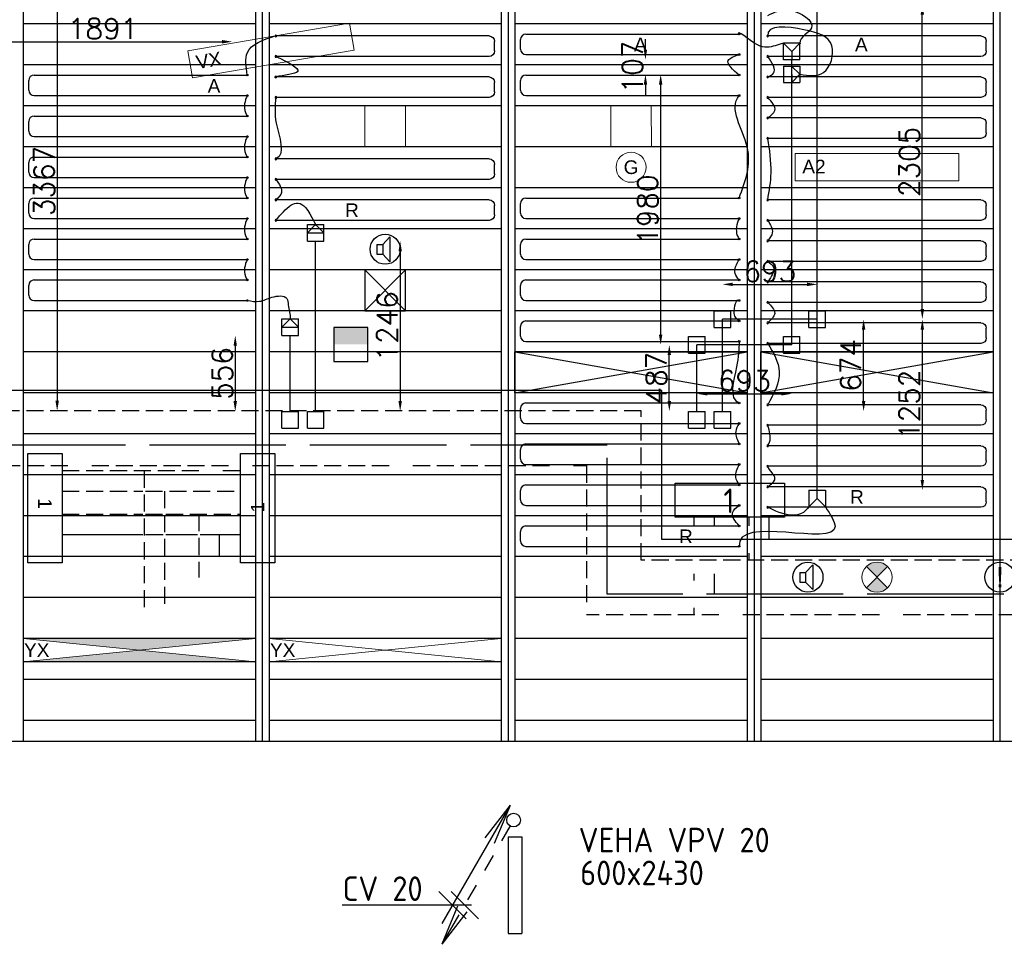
# Model space of a CAD drawing. Extents: x 7383 to 861143, y -570072 to -203000.
# Tile 22 of 30: x 461268 to 468475, y -259205 to -252438. Entities that reach past the tile are written whole.
import ezdxf

# ---------------------------------------------------------------- set-up
doc = ezdxf.new("R2010")
doc.units = 0
doc.header["$LTSCALE"] = 25
for name, pattern in [('2322105', [47, 40, -7]), ('2322106', [47, 5, -2, 5, -2, 5, -2, 5, -2, 5, -2, 5, -7]), ('2322107', [2000, 1000, 1000]), ('2322108', [7, 5, -2])]:
    doc.linetypes.add(name, pattern=pattern)
doc.layers.get('0').update_dxf_attribs({"linetype": 'CONTINUOUS'})
doc.layers.get('DEFPOINTS').update_dxf_attribs({"linetype": 'CONTINUOUS'})
for name, color, linetype in [('60', 7, 'CONTINUOUS'), ('60-CV', 3, 'CONTINUOUS'), ('60-TXT', 1, 'CONTINUOUS'), ('7KADERHALMOS', 2, 'CONTINUOUS'), ('KP-bandraster', 5, 'CONTINUOUS'), ('KP-koppelingen', 6, 'CONTINUOUS'), ('KP-Leiding-aansluiting-nieuw', 3, 'CONTINUOUS'), ('KP-leidingen(aanvoer)', 5, 'CONTINUOUS'), ('KP-leidingen(retour)', 1, 'CONTINUOUS'), ('KP-Lucht aanvoer', 6, 'CONTINUOUS'), ('KP-lucht centreline', 2, 'CONTINUOUS'), ('KP-maatvoering', 7, 'CONTINUOUS'), ('KP-Melders', 3, 'CONTINUOUS'), ('KP-Oppervlak', 3, 'CONTINUOUS'), ('KP-panelen', 1, 'CONTINUOUS'), ('KP-registers', 4, 'CONTINUOUS'), ('KP-slangen', 7, 'CONTINUOUS'), ('KP-tekst', 7, 'CONTINUOUS'), ('SYM-W', 7, 'CONTINUOUS'), ('Thermostaat', 160, 'CONTINUOUS'), ('WB561---_ATT', 7, 'CONTINUOUS'), ('WL5501--', 130, 'CONTINUOUS'), ('WL5502--', 130, 'CONTINUOUS'), ('WL561---_AANVOER', 10, 'CONTINUOUS'), ('WL561---_RETOUR', 10, 'CONTINUOUS')]:
    doc.layers.add(name, color=color, linetype=linetype)
doc.layers.add('KP-Lucht retour', color=3, linetype='CONTINUOUS', lineweight=18)
doc.layers.add('KP-Verlichting', color=2, linetype='CONTINUOUS', lineweight=18)
doc.styles.add('arial', font='ARIAL.TTF')
doc.styles.add('BURO-018', font='ISO96.shx', dxfattribs={"height": 90})
doc.styles.add('ISO', font='ISO.SHX')
doc.styles.add('VERWOL-1', font='ROMANS.SHX')
doc.dimstyles.new('MARTIN', dxfattribs={"dimscale": 0, "dimtxt": 50, "dimasz": 75, "dimexe": 4, "dimexo": 4, "dimgap": 20, "dimtad": 1, "dimdec": 0, "dimrnd": 0.01, "dimzin": 1, "dimdsep": 46, "dimtxsty": 'VERWOL-1', "dimcen": -25, "dimdle": 1, "dimclrd": 7, "dimclre": 2, "dimclrt": 7, "dimadec": 0, "dimazin": 0, "dimtfac": 1, "dimtdec": 0, "dimtix": 1, "dimtofl": 0, "dimtmove": 0, "dimatfit": 3, "dimldrblk": 'OBLIQUE', "dimfxl": 0, "dimtvp": 33.333333, "dimtolj": 1, "dimtzin": 1, "dimarcsym": 0})

# ---------------------------------------------------------------- blocks, each defined once
blk = doc.blocks.new('004')
at = {"layer": '60', "color": 1, "linetype": 'Continuous'}
for p, q in [((3.417, 6.704), (5.25, 9.093)), ((4, 6.928), (5.25, 9.093)), ((4.098, 6.311), (5.25, 9.093)), ((2.75, 4.763), (3.375, 5.846)), ((1.5, 2.598), (2.125, 3.681)), ((0.25, 0.433), (0.875, 1.516))]:
    blk.add_line(p, q, dxfattribs=at)
blk.add_circle((0, 0), 0.5, dxfattribs=at)
blk = doc.blocks.new('SW30485012')
at = {"color": 0, "linetype": 'Continuous'}
for p, q in [((-2.5, 2.5), (-2.5, -2.5)), ((2.5, 2.5), (-2.5, 2.5)), ((2.5, -2.5), (2.5, 2.5)), ((-2.5, -2.5), (2.5, -2.5))]:
    blk.add_line(p, q, dxfattribs=at)
blk.add_solid([(-2.5, 0), (2.5, 0), (-2.5, -2.5), (2.5, -2.5)], dxfattribs=at)
at = {"color": 0, "linetype": 'Continuous', "style": 'BURO-018', "flags": 1}
blk.add_attdef('W_ID', (0, 0), '', height=1.8, dxfattribs=at)
blk = doc.blocks.new('A$C3C0C6C1A')
at = {"layer": '60', "color": 1, "linetype": 'Continuous'}
for p in [(42716.3, -8384.7), (43033, -7757.6), (43101.1, -7796.9)]:
    blk.add_line(p, (43216.3, -7518.7), dxfattribs=at)
at = {"layer": '60', "color": 2, "linetype": 'Continuous'}
for p, q in [((43200.1, -7750.3), (43200.1, -8457.6)), ((43300.1, -7750.3), (43300.1, -8457.6))]:
    blk.add_line(p, q, dxfattribs=at)
at = {"layer": '60-CV', "color": 7}
blk.add_line((41985.5, -8249.2), (42931.5, -8249.2), dxfattribs=at)
at = {"layer": '7KADERHALMOS', "linetype": 'Continuous'}
for p, q in [((43200.1, -7750.3), (43300.1, -7750.3)), ((43200.1, -8457.6), (43300.1, -8457.6))]:
    blk.add_line(p, q, dxfattribs=at)
at = {"layer": 'SYM-W', "color": 7}
for p, q in [((42693.5, -8149.9), (42893.5, -8349.9)), ((42783.2, -8149.9), (42983.2, -8349.9))]:
    blk.add_line(p, q, dxfattribs=at)
at = {"layer": 'SYM-W', "color": 2, "linetype": 'Continuous'}
blk.add_lwpolyline([(45222.2, -5411.6), (44422.2, -5411.6), (44422.2, -5161.6), (45222.2, -5161.6)], close=True, dxfattribs=at)
at = {"layer": 'WL5501--', "linetype": '2322105'}
for p, q in [((43924.1, -4883.5), (22806.1, -4883.5)), ((43924.1, -5975.5), (43924.1, -4883.5)), ((44711.7, -5475.5), (44711.7, -5411.6)), ((44711.7, -5975.5), (44711.7, -5825.5)), ((51528.1, -5975.5), (43924.1, -5975.5))]:
    blk.add_line(p, q, dxfattribs=at)
at = {"layer": 'WL5502--', "linetype": '2322106'}
for p, q in [((22528.5, -5033.5), (43774.1, -5033.5)), ((43774.1, -5033.5), (43774.1, -6125.5)), ((44561.7, -5475.5), (44561.7, -5411.6)), ((44561.7, -5875.5), (44561.7, -5825.5)), ((51792.3, -6125.5), (43774.1, -6125.5)), ((44561.7, -6125.5), (44561.7, -6075.5))]:
    blk.add_line(p, q, dxfattribs=at)
at = {"layer": 'WL561---_AANVOER', "linetype": '2322107'}
for p, q in [((44324.1, -4483.5), (23269.3, -4483.5)), ((44324.1, -5575.5), (44324.1, -4483.5)), ((45111.7, -5575.5), (45111.7, -5411.6)), ((51093, -5575.5), (44324.1, -5575.5))]:
    blk.add_line(p, q, dxfattribs=at)
at = {"layer": 'WL561---_RETOUR', "linetype": '2322108'}
for p, q in [((44174.1, -4633.5), (23003.8, -4633.5)), ((44174.1, -5725.5), (44174.1, -4633.5)), ((44961.7, -5411.6), (44961.7, -5475.5)), ((44961.7, -5675.5), (44961.7, -5725.5)), ((51375.1, -5725.5), (44174.1, -5725.5))]:
    blk.add_line(p, q, dxfattribs=at)
at = {"layer": '60', "linetype": 'Continuous', "xscale": 100, "yscale": 100, "zscale": 100, "rotation": 180}
blk.add_blockref('004', (43240, -7628), dxfattribs=at)
at = {"layer": 'Thermostaat', "xscale": 50, "yscale": 50, "zscale": 50, "rotation": 180}
blk.add_blockref('SW30485012', (42048.5, -4147), dxfattribs=at)
at = {"layer": '60', "color": 1, "linetype": 'Continuous', "style": 'ISO'}
blk.add_text('1', height=180, dxfattribs=at).set_placement((44775.9, -5381.3))
at = {"layer": '60-CV', "color": 7, "style": 'ISO'}
blk.add_text('CV 20', height=180, dxfattribs=at).set_placement((41988.2, -8220.1))
at = {"layer": '60-TXT', "color": 7, "linetype": 'Continuous', "style": 'ISO'}
for s, p in [('VEHA VPV 20', (43716.4, -7864.3)), ('600x2430', (43727.3, -8104.6))]:
    blk.add_text(s, height=180, dxfattribs=at).set_placement(p)
blk = doc.blocks.new('Register A')
at = {"layer": 'KP-registers', "linetype": 'Continuous'}
for p, q in [((90, 225), (1644, 225)), ((50, 115), (50, 185)), ((90, 75), (1644, 75))]:
    blk.add_line(p, q, dxfattribs=at)
for centre in [(1650, 225), (1650, 75)]:
    blk.add_circle(centre, 6, dxfattribs=at)
for centre, start, end in [((90, 185), 90, 180), ((90, 115), 180, 270)]:
    blk.add_arc(centre, 40, start, end, dxfattribs=at)
blk = doc.blocks.new('*D91')
at = {"layer": 'DEFPOINTS', "color": 0, "linetype": 'Continuous', "transparency": 16777216}
for p in [(461119.8, -251935), (461119.8, -255301.7), (461542.4, -255301.7)]:
    blk.add_point(p, dxfattribs=at)
at = {"layer": 'KP-maatvoering', "color": 7, "linetype": 'Continuous', "lineweight": -2, "transparency": 16777216}
blk.add_line((461542.4, -252010), (461542.4, -255226.7), dxfattribs=at)
at = {"layer": 'KP-maatvoering', "color": 7, "linetype": 'Continuous', "transparency": 16777216}
for points in [[(461529.9, -252010), (461554.9, -252010), (461542.4, -251935)], [(461529.9, -255226.7), (461554.9, -255226.7), (461542.4, -255301.7)]]:
    blk.add_solid(points, dxfattribs=at)
at = {"layer": 'KP-maatvoering', "color": 7, "linetype": 'Continuous', "transparency": 16777216, "insert": (461447.4, -253618.3), "char_height": 150, "attachment_point": 5, "rotation": 90, "style": 'VERWOL-1'}
blk.add_mtext('\\A1;3367', dxfattribs=at)
blk = doc.blocks.new('_OBLIQUE')
at = {"color": 0, "linetype": 'ByBlock'}
blk.add_line((-0.5, -0.5), (0.5, 0.5), dxfattribs=at)
blk = doc.blocks.new('*D93')
at = {"layer": 'DEFPOINTS', "color": 0, "linetype": 'Continuous', "transparency": 16777216}
for p in [(460932.6, -252122.2), (462823.6, -252122.2), (462823.6, -252599.2)]:
    blk.add_point(p, dxfattribs=at)
at = {"layer": 'KP-maatvoering', "color": 7, "linetype": 'Continuous', "lineweight": -2, "transparency": 16777216}
blk.add_line((461007.6, -252599.2), (462748.6, -252599.2), dxfattribs=at)
at = {"layer": 'KP-maatvoering', "color": 7, "linetype": 'Continuous', "transparency": 16777216}
for points in [[(461007.6, -252586.7), (461007.6, -252611.7), (460932.6, -252599.2)], [(462748.6, -252586.7), (462748.6, -252611.7), (462823.6, -252599.2)]]:
    blk.add_solid(points, dxfattribs=at)
at = {"layer": 'KP-maatvoering', "color": 7, "linetype": 'Continuous', "transparency": 16777216, "insert": (461878.1, -252504.2), "char_height": 150, "attachment_point": 5, "style": 'VERWOL-1'}
blk.add_mtext('\\A1;1891', dxfattribs=at)
blk = doc.blocks.new('*D94')
at = {"layer": 'DEFPOINTS', "color": 0, "linetype": 'Continuous', "transparency": 16777216}
for p in [(463434.4, -254059.4), (463434.4, -255305), (464053, -255305)]:
    blk.add_point(p, dxfattribs=at)
at = {"layer": 'KP-maatvoering', "color": 7, "linetype": 'Continuous', "lineweight": -2, "transparency": 16777216}
blk.add_line((464053, -254134.4), (464053, -255230), dxfattribs=at)
at = {"layer": 'KP-maatvoering', "color": 7, "linetype": 'Continuous', "transparency": 16777216}
for points in [[(464040.5, -254134.4), (464065.5, -254134.4), (464053, -254059.4)], [(464040.5, -255230), (464065.5, -255230), (464053, -255305)]]:
    blk.add_solid(points, dxfattribs=at)
at = {"layer": 'KP-maatvoering', "color": 7, "linetype": 'Continuous', "transparency": 16777216, "insert": (463958, -254682.2), "char_height": 150, "attachment_point": 5, "rotation": 90, "style": 'VERWOL-1'}
blk.add_mtext('\\A1;1246', dxfattribs=at)
blk = doc.blocks.new('*D95')
at = {"layer": 'DEFPOINTS', "color": 0, "linetype": 'Continuous', "transparency": 16777216}
for p in [(466022.9, -254817.9), (466225.1, -254817.9), (466225.1, -255305)]:
    blk.add_point(p, dxfattribs=at)
at = {"layer": 'KP-maatvoering', "color": 7, "linetype": 'Continuous', "lineweight": -2, "transparency": 16777216}
blk.add_line((466022.9, -255230), (466022.9, -254892.9), dxfattribs=at)
at = {"layer": 'KP-maatvoering', "color": 7, "linetype": 'Continuous', "transparency": 16777216}
for points in [[(466010.4, -254892.9), (466035.4, -254892.9), (466022.9, -254817.9)], [(466010.4, -255230), (466035.4, -255230), (466022.9, -255305)]]:
    blk.add_solid(points, dxfattribs=at)
at = {"layer": 'KP-maatvoering', "color": 7, "linetype": 'Continuous', "transparency": 16777216, "insert": (465927.9, -255061.5), "char_height": 150, "attachment_point": 5, "rotation": 90, "style": 'VERWOL-1'}
blk.add_mtext('\\A1;487', dxfattribs=at)
blk = doc.blocks.new('*D96')
at = {"layer": 'DEFPOINTS', "color": 0, "linetype": 'Continuous', "transparency": 16777216}
for p in [(466412.3, -254630.7), (467444.9, -254630.7), (466412.3, -255305)]:
    blk.add_point(p, dxfattribs=at)
at = {"layer": 'KP-maatvoering', "color": 7, "linetype": 'Continuous', "lineweight": -2, "transparency": 16777216}
blk.add_line((467444.9, -255230), (467444.9, -254705.7), dxfattribs=at)
at = {"layer": 'KP-maatvoering', "color": 7, "linetype": 'Continuous', "transparency": 16777216}
for points in [[(467432.4, -254705.7), (467457.4, -254705.7), (467444.9, -254630.7)], [(467432.4, -255230), (467457.4, -255230), (467444.9, -255305)]]:
    blk.add_solid(points, dxfattribs=at)
at = {"layer": 'KP-maatvoering', "color": 7, "linetype": 'Continuous', "transparency": 16777216, "insert": (467349.9, -254967.9), "char_height": 150, "attachment_point": 5, "rotation": 90, "style": 'VERWOL-1'}
blk.add_mtext('\\A1;674', dxfattribs=at)
blk = doc.blocks.new('*D97')
at = {"layer": 'DEFPOINTS', "color": 0, "linetype": 'Continuous', "transparency": 16777216}
for p in [(467105.7, -254630.7), (467105.7, -255882.4), (467874.7, -255882.4)]:
    blk.add_point(p, dxfattribs=at)
at = {"layer": 'KP-maatvoering', "color": 7, "linetype": 'Continuous', "lineweight": -2, "transparency": 16777216}
blk.add_line((467874.7, -254705.7), (467874.7, -255807.4), dxfattribs=at)
at = {"layer": 'KP-maatvoering', "color": 7, "linetype": 'Continuous', "transparency": 16777216}
for points in [[(467862.2, -254705.7), (467887.2, -254705.7), (467874.7, -254630.7)], [(467862.2, -255807.4), (467887.2, -255807.4), (467874.7, -255882.4)]]:
    blk.add_solid(points, dxfattribs=at)
at = {"layer": 'KP-maatvoering', "color": 7, "linetype": 'Continuous', "transparency": 16777216, "insert": (467779.7, -255256.6), "char_height": 150, "attachment_point": 5, "rotation": 90, "style": 'VERWOL-1'}
blk.add_mtext('\\A1;1252', dxfattribs=at)
blk = doc.blocks.new('*D98')
at = {"layer": 'DEFPOINTS', "color": 0, "linetype": 'Continuous', "transparency": 16777216}
for p in [(467105.7, -252326.2), (467874.7, -252326.2), (467105.7, -254630.7)]:
    blk.add_point(p, dxfattribs=at)
at = {"layer": 'KP-maatvoering', "color": 7, "linetype": 'Continuous', "lineweight": -2, "transparency": 16777216}
blk.add_line((467874.7, -254555.7), (467874.7, -252401.2), dxfattribs=at)
at = {"layer": 'KP-maatvoering', "color": 7, "linetype": 'Continuous', "transparency": 16777216}
for points in [[(467862.2, -252401.2), (467887.2, -252401.2), (467874.7, -252326.2)], [(467862.2, -254555.7), (467887.2, -254555.7), (467874.7, -254630.7)]]:
    blk.add_solid(points, dxfattribs=at)
at = {"layer": 'KP-maatvoering', "color": 7, "linetype": 'Continuous', "transparency": 16777216, "insert": (467779.7, -253478.5), "char_height": 150, "attachment_point": 5, "rotation": 90, "style": 'VERWOL-1'}
blk.add_mtext('\\A1;2305', dxfattribs=at)
blk = doc.blocks.new('*D99')
at = {"layer": 'DEFPOINTS', "color": 0, "linetype": 'Continuous', "transparency": 16777216}
for p in [(466857.7, -252838), (465959.5, -254817.9), (466918.5, -254817.9)]:
    blk.add_point(p, dxfattribs=at)
at = {"layer": 'KP-maatvoering', "color": 7, "linetype": 'Continuous', "lineweight": -2, "transparency": 16777216}
blk.add_line((465959.5, -252913), (465959.5, -254742.9), dxfattribs=at)
at = {"layer": 'KP-maatvoering', "color": 7, "linetype": 'Continuous', "transparency": 16777216}
for points in [[(465947, -252913), (465972, -252913), (465959.5, -252838)], [(465947, -254742.9), (465972, -254742.9), (465959.5, -254817.9)]]:
    blk.add_solid(points, dxfattribs=at)
at = {"layer": 'KP-maatvoering', "color": 7, "linetype": 'Continuous', "transparency": 16777216, "insert": (465864.5, -253828), "char_height": 150, "attachment_point": 5, "rotation": 90, "style": 'VERWOL-1'}
blk.add_mtext('\\A1;1980', dxfattribs=at)
blk = doc.blocks.new('*D100')
at = {"layer": 'DEFPOINTS', "color": 0, "linetype": 'Continuous', "transparency": 16777216}
for p in [(465848.1, -252731.3), (466918.5, -252731.3), (466857.7, -252838)]:
    blk.add_point(p, dxfattribs=at)
at = {"layer": 'KP-maatvoering', "color": 7, "linetype": 'Continuous', "lineweight": -2, "transparency": 16777216}
for p, q in [((465848.1, -252656.3), (465848.1, -252581.3)), ((465848.1, -252913), (465848.1, -252988))]:
    blk.add_line(p, q, dxfattribs=at)
at = {"layer": 'KP-maatvoering', "color": 7, "linetype": 'Continuous', "transparency": 16777216}
for points in [[(465835.6, -252656.3), (465860.6, -252656.3), (465848.1, -252731.3)], [(465835.6, -252913), (465860.6, -252913), (465848.1, -252838)]]:
    blk.add_solid(points, dxfattribs=at)
at = {"layer": 'KP-maatvoering', "color": 7, "linetype": 'Continuous', "transparency": 16777216, "insert": (465753.1, -252784.7), "char_height": 150, "attachment_point": 5, "rotation": 90, "style": 'VERWOL-1'}
blk.add_mtext('\\A1;107', dxfattribs=at)
blk = doc.blocks.new('*D101')
at = {"layer": 'DEFPOINTS', "color": 0, "linetype": 'Continuous', "transparency": 16777216}
for p in [(467105.7, -254375.3), (466412.3, -254630.7), (467105.7, -254630.7)]:
    blk.add_point(p, dxfattribs=at)
at = {"layer": 'KP-maatvoering', "color": 7, "linetype": 'Continuous', "lineweight": -2, "transparency": 16777216}
blk.add_line((466487.3, -254375.3), (467030.7, -254375.3), dxfattribs=at)
at = {"layer": 'KP-maatvoering', "color": 7, "linetype": 'Continuous', "transparency": 16777216}
for points in [[(466487.3, -254362.8), (466487.3, -254387.8), (466412.3, -254375.3)], [(467030.7, -254362.8), (467030.7, -254387.8), (467105.7, -254375.3)]]:
    blk.add_solid(points, dxfattribs=at)
at = {"layer": 'KP-maatvoering', "color": 7, "linetype": 'Continuous', "transparency": 16777216, "insert": (466759, -254280.3), "char_height": 150, "attachment_point": 5, "style": 'VERWOL-1'}
blk.add_mtext('\\A1;693', dxfattribs=at)
blk = doc.blocks.new('*D102')
at = {"layer": 'DEFPOINTS', "color": 0, "linetype": 'Continuous', "transparency": 16777216}
for p in [(466225.1, -254817.9), (466918.5, -254817.9), (466918.5, -255176)]:
    blk.add_point(p, dxfattribs=at)
at = {"layer": 'KP-maatvoering', "color": 7, "linetype": 'Continuous', "lineweight": -2, "transparency": 16777216}
blk.add_line((466300.1, -255176), (466843.5, -255176), dxfattribs=at)
at = {"layer": 'KP-maatvoering', "color": 7, "linetype": 'Continuous', "transparency": 16777216}
for points in [[(466300.1, -255163.5), (466300.1, -255188.5), (466225.1, -255176)], [(466843.5, -255163.5), (466843.5, -255188.5), (466918.5, -255176)]]:
    blk.add_solid(points, dxfattribs=at)
at = {"layer": 'KP-maatvoering', "color": 7, "linetype": 'Continuous', "transparency": 16777216, "insert": (466571.8, -255081), "char_height": 150, "attachment_point": 5, "style": 'VERWOL-1'}
blk.add_mtext('\\A1;693', dxfattribs=at)
blk = doc.blocks.new('*D142')
at = {"layer": 'DEFPOINTS', "color": 0, "linetype": 'Continuous', "transparency": 16777216}
for p in [(463247.2, -254749.1), (462845.8, -255305), (463247.2, -255305)]:
    blk.add_point(p, dxfattribs=at)
at = {"layer": 'KP-maatvoering', "color": 7, "linetype": 'Continuous', "lineweight": -2, "transparency": 16777216}
blk.add_line((462845.8, -254824.1), (462845.8, -255230), dxfattribs=at)
at = {"layer": 'KP-maatvoering', "color": 7, "linetype": 'Continuous', "transparency": 16777216}
for points in [[(462833.3, -254824.1), (462858.3, -254824.1), (462845.8, -254749.1)], [(462833.3, -255230), (462858.3, -255230), (462845.8, -255305)]]:
    blk.add_solid(points, dxfattribs=at)
at = {"layer": 'KP-maatvoering', "color": 7, "linetype": 'Continuous', "transparency": 16777216, "insert": (462750.8, -255027.1), "char_height": 150, "attachment_point": 5, "rotation": 90, "style": 'VERWOL-1'}
blk.add_mtext('\\A1;556', dxfattribs=at)

msp = doc.modelspace()

# ---------------------------------------------------------------- hatches: boundary and pattern name
at = {"layer": 'KP-Verlichting', "linetype": 'Continuous'}
h = msp.add_hatch(color=256, dxfattribs=at)
h.paths.add_polyline_path([(467465.3, -256440.4), (467543.1, -256518.2), (467620.9, -256440.4, 0.414214)])
h.paths.add_polyline_path([(467465.3, -256595.9, 0.414214), (467620.9, -256595.9), (467543.1, -256518.2)])
h = msp.add_hatch(color=256, dxfattribs=at)
h.dxf.hatch_style = 1
h.paths.add_polyline_path([(462993.1, -256968.2), (461293.1, -256968.2), (462143.1, -257053.2)])
h.paths.add_polyline_path([(462143.1, -257053.2), (461293.1, -257138.2), (462993.1, -257138.2)])
h.paths.add_polyline_path([(462687.4, -257181.5), (463133.5, -257181.5), (463133.5, -256880), (462687.4, -256880)], flags=9)
h = msp.add_hatch(color=256, dxfattribs=at)
h.dxf.hatch_style = 1
h.paths.add_polyline_path([(462143.1, -257053.2), (461293.1, -257138.2), (462993.1, -257138.2)])
h.paths.add_polyline_path([(462993.1, -256968.2), (461293.1, -256968.2), (462143.1, -257053.2)])
h.paths.add_polyline_path([(462687.4, -257181.5), (463133.5, -257181.5), (463133.5, -256880), (462687.4, -256880)], flags=9)
h = msp.add_hatch(color=256, dxfattribs=at)
h.dxf.hatch_style = 1
h.paths.add_polyline_path([(461293.1, -256968.2), (462143.1, -257053.2), (462993.1, -256968.2)])
h.paths.add_polyline_path([(462993.1, -257138.2), (462143.1, -257053.2), (461293.1, -257138.2)])

# ---------------------------------------------------------------- linework, layer by layer
at = {"layer": 'KP-bandraster', "linetype": 'Continuous'}
for p, q in [((461293.1, -250218.2), (461293.1, -257718.2)), ((462993.1, -250218.2), (462993.1, -257718.2)), ((463093.1, -250218.2), (463093.1, -257718.2)), ((466593.1, -250218.2), (466593.1, -257718.2)), ((466693.1, -250218.2), (466693.1, -257718.2)), ((468393.1, -250218.2), (468393.1, -257718.2)), ((464793.1, -250887.6), (464793.1, -257718.2)), ((464893.1, -250887.6), (464893.1, -257718.2))]:
    msp.add_line(p, q, dxfattribs=at)
at = {"layer": 'KP-koppelingen', "linetype": 'Continuous'}
for p, q in [((466857.7, -252731.3), (466857.7, -252609.7)), ((466979.3, -252609.7), (466857.7, -252609.7)), ((466857.7, -252609.7), (466918.5, -252670.5)), ((466918.5, -252670.5), (466979.3, -252609.7)), ((466979.3, -252731.4), (466979.3, -252609.7)), ((466979.3, -252731.4), (466857.7, -252731.3)), ((466918.5, -252670.5), (466918.5, -252731.3)), ((466857.6, -252777.2), (466979.2, -252777)), ((466857.6, -252777.2), (466857.7, -252898.8)), ((466918.4, -252777.1), (466918.5, -252898.7)), ((466979.3, -252837.9), (466918.4, -252777.1)), ((466979.2, -252777), (466979.4, -252898.7)), ((466918.5, -252898.7), (466979.3, -252837.9)), ((466857.7, -252898.8), (466979.4, -252898.7)), ((463373.5, -253937.8), (463495.2, -253937.7)), ((463373.6, -254059.5), (463373.5, -253937.8)), ((463434.3, -253937.8), (463373.6, -253998.6)), ((463495.2, -253998.5), (463434.3, -253937.8)), ((463495.3, -254059.3), (463495.2, -253937.7)), ((463373.6, -253998.6), (463495.2, -253998.5)), ((463373.6, -254059.5), (463495.3, -254059.3)), ((466351.5, -254691.6), (466351.5, -254569.9)), ((466351.5, -254569.9), (466473.2, -254569.9)), ((466473.2, -254691.6), (466473.2, -254569.9)), ((467044.9, -254691.6), (467044.9, -254569.9)), ((467044.9, -254569.9), (467166.5, -254569.9)), ((467166.5, -254691.6), (467166.5, -254569.9)), ((463186.3, -254627.6), (463308, -254627.4)), ((463186.4, -254749.2), (463186.3, -254627.6)), ((463247.1, -254627.5), (463186.4, -254688.4)), ((463308, -254688.3), (463247.1, -254627.5)), ((463308.1, -254749.1), (463308, -254627.4)), ((463186.4, -254688.4), (463308, -254688.3)), ((463186.4, -254749.2), (463308.1, -254749.1)), ((466351.5, -254691.6), (466473.2, -254691.6)), ((467044.9, -254691.6), (467166.5, -254691.6)), ((466164.3, -254878.8), (466164.3, -254757.1)), ((466164.3, -254757.1), (466286, -254757.1)), ((466286, -254878.8), (466286, -254757.1)), ((466857.7, -254878.8), (466857.7, -254757.1)), ((466857.7, -254757.1), (466979.3, -254757.1)), ((466979.3, -254878.8), (466979.3, -254757.1)), ((466164.3, -254878.8), (466286, -254878.8)), ((466857.7, -254878.8), (466979.3, -254878.8)), ((463186.4, -255426.6), (463186.4, -255305)), ((463186.4, -255305), (463308.1, -255305)), ((463308.1, -255426.6), (463308.1, -255305)), ((463373.6, -255426.6), (463373.6, -255305)), ((463373.6, -255305), (463495.3, -255305)), ((463495.3, -255426.6), (463495.3, -255305)), ((466164.3, -255426.6), (466164.3, -255305)), ((466164.3, -255305), (466286, -255305)), ((466285.9, -255426.6), (466286, -255305)), ((466351.5, -255426.6), (466351.5, -255305)), ((466351.5, -255305), (466473.2, -255305)), ((466473.1, -255426.6), (466473.2, -255305)), ((463186.4, -255426.6), (463308.1, -255426.6)), ((463373.6, -255426.6), (463495.3, -255426.6)), ((466164.3, -255426.6), (466285.9, -255426.6)), ((466351.5, -255426.6), (466473.1, -255426.6)), ((467044.5, -255882.4), (467044.4, -256004)), ((467044.5, -255882.4), (467166.1, -255882.5)), ((467105.3, -255943.3), (467105.3, -255882.4)), ((467166.1, -255882.5), (467166, -256004.1)), ((467105.3, -255943.3), (467044.4, -256004)), ((467166, -256004.1), (467105.3, -255943.3)), ((467044.4, -256004), (467166, -256004.1))]:
    msp.add_line(p, q, dxfattribs=at)
at = {"layer": 'KP-leidingen(aanvoer)', "linetype": 'Continuous'}
for p, q in [((466918.5, -254817.9), (466918.5, -252731.3)), ((463247.2, -255305), (463247.2, -254749.1)), ((466225.1, -255305), (466225.1, -254817.9)), ((466918.5, -254817.9), (466225.1, -254817.9))]:
    msp.add_line(p, q, dxfattribs=at)
at = {"layer": 'KP-leidingen(retour)', "linetype": 'Continuous'}
for p, q in [((467105.7, -255882.4), (467105.7, -252326.2)), ((463434.4, -255305), (463434.4, -254059.4)), ((466412.3, -255305), (466412.3, -254630.7)), ((467105.7, -254630.7), (466412.3, -254630.7))]:
    msp.add_line(p, q, dxfattribs=at)
at = {"layer": 'KP-Lucht aanvoer', "linetype": 'Continuous'}
for p, q in [((463793.2, -254268.2), (463793.1, -254568.2)), ((463793.1, -254568.2), (464092.9, -254268.2)), ((464092.9, -254268.2), (463793.2, -254268.2)), ((463793.2, -254268.2), (464093.1, -254568.2)), ((464093.1, -254568.2), (464092.9, -254268.2)), ((463793.1, -254568.2), (464093.1, -254568.2)), ((464893.1, -255168.2), (464893.1, -254868.2)), ((464893.1, -254868.2), (466593.1, -254868.2)), ((464893.1, -255168.2), (466593.1, -254868.2)), ((464893.1, -254868.2), (466593.1, -255168.2)), ((466593.1, -254868.2), (466593.1, -255168.2)), ((466693.1, -255168.2), (466693.1, -254868.2)), ((466693.1, -254868.2), (468393.1, -254868.2)), ((466693.1, -255168.2), (468393.1, -254868.2)), ((466693.1, -254868.2), (468393.1, -255168.2)), ((468393.1, -254868.2), (468393.1, -255168.2)), ((466593.1, -255168.2), (464893.1, -255168.2)), ((468393.1, -255168.2), (466693.1, -255168.2))]:
    msp.add_line(p, q, dxfattribs=at)
at = {"layer": 'KP-lucht centreline', "linetype": 'Continuous'}
for p, q in [((463043.1, -250218.2), (463043.1, -257718.2)), ((464843.1, -250218.2), (464843.1, -257718.2)), ((464843.1, -250218.2), (464843.1, -257718.2)), ((466643.1, -250218.2), (466643.1, -257718.2)), ((468443.1, -250218.2), (468443.1, -257718.2))]:
    msp.add_line(p, q, dxfattribs=at)
at = {"layer": 'KP-Lucht retour', "linetype": 'Continuous'}
for p, q in [((463795.4, -253068.2), (463795.1, -253368.2)), ((464091.2, -253068.2), (463795.4, -253068.2)), ((464091.5, -253368.2), (464091.2, -253068.2)), ((465595.4, -253068.2), (465595.1, -253368.2)), ((465891.2, -253068.2), (465595.4, -253068.2)), ((465891.5, -253368.2), (465891.2, -253068.2)), ((463795.1, -253368.2), (464023.1, -253368.2)), ((464023.1, -253368.2), (464091.5, -253368.2)), ((465595.1, -253368.2), (465823.1, -253368.2)), ((465823.1, -253368.2), (465891.5, -253368.2))]:
    msp.add_line(p, q, dxfattribs=at)
at = {"layer": 'KP-Melders', "linetype": 'Continuous'}
for p, q in [((463926.2, -254083.7), (463978.3, -254028.4)), ((463978.3, -254028.4), (463978.3, -254209.1)), ((463883.2, -254083.7), (463926.2, -254083.7)), ((463883.2, -254083.7), (463883.2, -254153.7)), ((463926.2, -254083.7), (463926.2, -254153.7)), ((463883.2, -254153.7), (463926.2, -254153.7)), ((463883.2, -254153.7), (463926.2, -254153.7)), ((463926.2, -254153.7), (463978.3, -254209.1)), ((466977.8, -256483.7), (467020.8, -256483.7)), ((466977.8, -256483.7), (466977.8, -256553.7)), ((467020.8, -256483.7), (467072.8, -256428.4)), ((467020.8, -256483.7), (467020.8, -256553.7)), ((467072.8, -256428.4), (467072.8, -256609.1)), ((466977.8, -256553.7), (467020.8, -256553.7)), ((466977.8, -256553.7), (467020.8, -256553.7)), ((467020.8, -256553.7), (467072.8, -256609.1))]:
    msp.add_line(p, q, dxfattribs=at)
for centre in [(463943.1, -254118.2), (467037.7, -256518.2), (468443.1, -256518.2)]:
    msp.add_circle(centre, 110, dxfattribs=at)
at = {"layer": 'KP-Oppervlak', "linetype": 'Continuous'}
msp.add_line((439693.1, -257718.2), (490493.1, -257718.2), dxfattribs=at)
at = {"layer": 'KP-panelen', "linetype": 'Continuous'}
for p, q in [((462993.1, -252468.2), (461293.1, -252468.2)), ((464793.1, -252468.2), (463093.1, -252468.2)), ((466593.1, -252468.2), (464893.1, -252468.2)), ((468393.1, -252468.2), (466693.1, -252468.2)), ((462993.1, -252768.2), (461293.1, -252768.2)), ((464793.1, -252768.2), (463093.1, -252768.2)), ((466593.1, -252768.2), (464893.1, -252768.2)), ((468393.1, -252768.2), (466693.1, -252768.2)), ((462993.1, -253068.2), (461293.1, -253068.2)), ((464793.1, -253068.2), (463093.1, -253068.2)), ((466593.1, -253068.2), (464893.1, -253068.2)), ((468393.1, -253068.2), (466693.1, -253068.2)), ((462993.1, -253368.2), (461293.1, -253368.2)), ((464793.1, -253368.2), (463093.1, -253368.2)), ((466593.1, -253368.2), (464893.1, -253368.2)), ((468393.1, -253368.2), (466693.1, -253368.2)), ((462993.1, -253668.2), (461293.1, -253668.2)), ((464793.1, -253668.2), (463093.1, -253668.2)), ((466593.1, -253668.2), (464893.1, -253668.2)), ((468393.1, -253668.2), (466693.1, -253668.2)), ((462993.1, -253968.2), (461293.1, -253968.2)), ((464793.1, -253968.2), (463093.1, -253968.2)), ((466593.1, -253968.2), (464893.1, -253968.2)), ((468393.1, -253968.2), (466693.1, -253968.2)), ((462993.1, -254268.2), (461293.1, -254268.2)), ((464793.1, -254268.2), (463093.1, -254268.2)), ((466593.1, -254268.2), (464893.1, -254268.2)), ((468393.1, -254268.2), (466693.1, -254268.2)), ((462993.1, -254568.2), (461293.1, -254568.2)), ((464793.1, -254568.2), (463093.1, -254568.2)), ((466593.1, -254568.2), (464893.1, -254568.2)), ((468393.1, -254568.2), (466693.1, -254568.2)), ((462993.1, -254868.2), (461293.1, -254868.2)), ((464793.1, -254868.2), (463093.1, -254868.2)), ((466593.1, -254868.2), (464893.1, -254868.2)), ((468393.1, -254868.2), (466693.1, -254868.2)), ((462993.1, -255168.2), (461293.1, -255168.2)), ((464793.1, -255168.2), (463093.1, -255168.2)), ((466593.1, -255168.2), (464893.1, -255168.2)), ((468393.1, -255168.2), (466693.1, -255168.2)), ((462993.1, -255468.2), (461293.1, -255468.2)), ((464793.1, -255468.2), (463093.1, -255468.2)), ((466593.1, -255468.2), (464893.1, -255468.2)), ((468393.1, -255468.2), (466693.1, -255468.2)), ((462993.1, -255768.2), (461293.1, -255768.2)), ((464793.1, -255768.2), (463093.1, -255768.2)), ((466593.1, -255768.2), (464893.1, -255768.2)), ((468393.1, -255768.2), (466693.1, -255768.2)), ((462993.1, -256068.2), (461293.1, -256068.2)), ((464793.1, -256068.2), (463093.1, -256068.2)), ((466593.1, -256068.2), (464893.1, -256068.2)), ((468393.1, -256068.2), (466693.1, -256068.2)), ((462993.1, -256368.2), (461293.1, -256368.2)), ((464793.1, -256368.2), (463093.1, -256368.2)), ((466593.1, -256368.2), (464893.1, -256368.2)), ((468393.1, -256368.2), (466693.1, -256368.2)), ((462993.1, -256668.2), (461293.1, -256668.2)), ((464793.1, -256668.2), (463093.1, -256668.2)), ((466593.1, -256668.2), (464893.1, -256668.2)), ((468393.1, -256668.2), (466693.1, -256668.2)), ((462993.1, -256968.2), (461293.1, -256968.2)), ((462993.1, -256968.2), (461293.1, -256968.2)), ((462993.1, -256968.2), (461293.1, -256968.2)), ((464793.1, -256968.2), (463093.1, -256968.2)), ((464793.1, -256968.2), (463093.1, -256968.2)), ((466593.1, -256968.2), (464893.1, -256968.2)), ((468393.1, -256968.2), (466693.1, -256968.2)), ((462993.1, -257138.2), (461293.1, -257138.2)), ((462993.1, -257138.2), (461293.1, -257138.2)), ((464793.1, -257138.2), (463093.1, -257138.2)), ((462993.1, -257268.2), (461293.1, -257268.2)), ((464793.1, -257268.2), (463093.1, -257268.2)), ((466593.1, -257268.2), (464893.1, -257268.2)), ((468393.1, -257268.2), (466693.1, -257268.2)), ((462993.1, -257568.2), (461293.1, -257568.2)), ((464793.1, -257568.2), (463093.1, -257568.2)), ((466593.1, -257568.2), (464893.1, -257568.2)), ((468393.1, -257568.2), (466693.1, -257568.2))]:
    msp.add_line(p, q, dxfattribs=at)
at = {"layer": 'KP-slangen', "linetype": 'Continuous'}
for points in [[(466743.2, -252406.9), (466906.9, -252369.2), (467063.6, -252497.6), (466979.3, -252609.7), (466979.9, -252614.3)], [(466857.7, -252609.7), (466796.7, -252628.2), (466668.2, -252622.3), (466533.9, -252543.2), (466535.9, -252546.5)], [(466979.3, -252837.9), (467152.2, -252824.5), (467212.5, -252628.9), (467007.1, -252511.2), (466743.2, -252556.9), (466743.4, -252558.9)], [(462933.9, -252843.2), (462934.7, -252678.4), (463137.3, -252556.2)], [(463143.2, -252706.9), (463302.8, -252816.3), (463143.2, -252856.9), (463130.8, -252859.9)], [(466533.9, -252843.2), (466454.1, -252737.1), (466533.9, -252693.2)], [(466743.2, -252856.9), (466785.3, -252830.5), (466743.2, -252706.9)], [(462933.9, -252993.2), (462921.5, -253023.3), (462933.9, -253143.2), (462936.1, -253145.9)], [(463143.2, -253006.9), (463145.4, -253196.3), (463143.2, -253456.9), (463135.7, -253460.1)], [(466533.9, -253743.2), (466593.1, -253368.2), (466533.9, -252993.2), (466536.1, -252990.6)], [(466743.2, -253156.9), (466796, -253102.5), (466743.2, -253006.9)], [(462933.9, -253293.2), (462921.5, -253323.3), (462933.9, -253443.2), (462936.1, -253445.9)], [(466743.2, -253756.9), (466767.8, -253558.1), (466743.2, -253306.9)], [(462933.9, -253593.2), (462921.5, -253623.3), (462933.9, -253743.2), (462936.1, -253745.9)], [(463143.2, -253606.9), (463184.1, -253702.1), (463143.2, -253756.9)], [(463143.2, -253906.9), (463360.9, -253813.4), (463434.3, -253937.8), (463431.1, -253927.2)], [(462933.9, -253893.2), (462921.5, -253923.3), (462933.9, -254043.2), (462936.1, -254045.9)], [(466533.9, -253893.2), (466521.5, -253923.3), (466533.9, -254043.2), (466536.1, -254045.9)], [(466743.2, -253906.9), (466776.5, -253997.2), (466743.2, -254056.9)], [(462933.9, -254193.2), (462921.5, -254223.3), (462933.9, -254343.2), (462936.1, -254345.9)], [(466533.9, -254343.2), (466504, -254295.5), (466533.9, -254193.2)], [(466743.2, -254206.9), (466784.3, -254248.8), (466743.2, -254356.9)], [(462933.9, -254493.2), (463024.1, -254499.1), (463114.3, -254469.7), (463223, -254479.5), (463233.9, -254526.2), (463247.1, -254627.5), (463246.9, -254629.5)], [(466533.9, -254643.2), (466498.1, -254589.2), (466533.9, -254493.2), (466536.1, -254497.8)], [(466743.2, -254506.9), (466794, -254587.3), (466743.2, -254656.9)], [(466533.9, -254793.2), (466515.6, -254978.1), (466533.9, -255243.2), (466538, -255244.6)], [(466743.2, -254806.9), (466828.1, -255015.1), (466743.2, -255256.9)], [(466533.9, -255393.2), (466508.8, -255453.2), (466533.9, -255543.2)], [(466743.2, -255556.9), (466756, -255530), (466743.2, -255406.9)], [(466533.9, -255843.2), (466509.8, -255785.3), (466533.9, -255693.2)], [(466743.2, -255856.9), (466795.9, -255798), (466743.2, -255706.9), (466741.4, -255701.7)], [(466533.9, -256143.2), (466485.5, -256047), (466533.9, -255993.2)], [(467166, -256004.1), (467235.9, -256148.2), (466533.9, -256293.2), (466534.1, -256295.1)], [(467044.4, -256004), (467005.2, -256044.1), (466802.7, -256034.4), (466743.2, -256006.9)]]:
    msp.add_spline(points, degree=3, dxfattribs=at)
at = {"layer": 'KP-Verlichting', "linetype": 'Continuous'}
for p, q in [((462498.7, -252665.3), (463681.5, -252463.1)), ((463681.5, -252463.1), (463715.2, -252660.2)), ((462498.7, -252665.3), (462532.4, -252862.5)), ((462532.4, -252862.5), (463715.2, -252660.2)), ((466943.1, -253418.2), (468143.1, -253418.2)), ((466943.1, -253418.2), (466943.1, -253618.2)), ((468143.1, -253418.2), (468143.1, -253618.2)), ((466943.1, -253618.2), (468143.1, -253618.2)), ((467620.9, -256595.9), (467465.3, -256440.4)), ((467465.3, -256595.9), (467620.9, -256440.4)), ((461293.1, -257138.2), (462993.1, -256968.2)), ((461293.1, -256968.2), (462993.1, -257138.2)), ((461293.1, -257138.2), (462993.1, -256968.2)), ((461293.1, -256968.2), (462993.1, -257138.2)), ((461293.1, -257138.2), (462993.1, -256968.2)), ((461293.1, -256968.2), (462993.1, -257138.2)), ((462993.1, -256968.2), (462993.1, -257138.2)), ((463093.1, -257138.2), (464793.1, -256968.2)), ((463093.1, -256968.2), (464793.1, -257138.2)), ((463093.1, -257138.2), (464793.1, -256968.2)), ((463093.1, -256968.2), (464793.1, -257138.2)), ((463093.1, -256968.2), (463093.1, -257138.2)), ((464793.1, -256968.2), (464793.1, -257138.2))]:
    msp.add_line(p, q, dxfattribs=at)
for centre in [(465743.1, -253518.2), (467543.1, -256518.2), (467543.1, -256518.2)]:
    msp.add_circle(centre, 110, dxfattribs=at)
at = {"layer": 'SYM-W', "color": 2, "linetype": 'Continuous'}
for p, q in [((461328.8, -256412.9), (461328.8, -255612.9)), ((461328.8, -255612.9), (461578.8, -255612.9)), ((461578.8, -255612.9), (461578.8, -256412.9)), ((462884.9, -256412.9), (462884.9, -255612.9)), ((462884.9, -255612.9), (463134.9, -255612.9)), ((463134.9, -255612.9), (463134.9, -256412.9)), ((461578.8, -256412.9), (461328.8, -256412.9)), ((463134.9, -256412.9), (462884.9, -256412.9))]:
    msp.add_line(p, q, dxfattribs=at)
at = {"layer": 'WL5502--', "linetype": '2322106'}
for p, q in [((461578.8, -255738.3), (462884.9, -255738.3)), ((462178.4, -255738.3), (462178.4, -256868.8)), ((461578.8, -255888.3), (462168.4, -255888.3)), ((462188.4, -255888.3), (462884.9, -255888.3)), ((462328.4, -255888.3), (462328.4, -256718.8))]:
    msp.add_line(p, q, dxfattribs=at)
at = {"layer": 'WL561---_AANVOER', "linetype": '2322107'}
for p, q in [((461578.8, -256206.2), (462168.4, -256206.2)), ((462188.4, -256206.2), (462318.4, -256206.2)), ((462338.4, -256206.2), (462568.4, -256206.2)), ((462588.4, -256206.2), (462884.9, -256206.2)), ((462728.4, -256206.2), (462728.4, -256370.1))]:
    msp.add_line(p, q, dxfattribs=at)
at = {"layer": 'WL561---_RETOUR', "linetype": '2322108'}
for p, q in [((461578.8, -256056.2), (462168.4, -256056.2)), ((462188.4, -256056.2), (462318.4, -256056.2)), ((462338.4, -256056.2), (462884.9, -256056.2)), ((462578.4, -256056.2), (462578.4, -256520.1))]:
    msp.add_line(p, q, dxfattribs=at)

# ---------------------------------------------------------------- block references
at = {"layer": 'KP-registers', "linetype": 'Continuous', "xscale": -1}
for p in [(464793.2, -252781.9), (468393.2, -252781.9), (464793.2, -253081.9), (468393.2, -253081.9), (468393.2, -253381.9), (464793.2, -253681.9), (464793.2, -253981.9), (468393.2, -253981.9), (468393.2, -254281.9), (468393.2, -254581.9), (468393.2, -254881.9), (468393.2, -255481.9), (468393.2, -255781.9), (468393.2, -256081.9)]:
    msp.add_blockref('Register A', p, dxfattribs=at)
at = {"layer": 'KP-registers', "linetype": 'Continuous'}
for p in [(464883.9, -252768.2), (461283.9, -253068.2), (464883.9, -253068.2), (461283.9, -253368.2), (461283.9, -253668.2), (461283.9, -253968.2), (464883.9, -253968.2), (461283.9, -254268.2), (464883.9, -254268.2), (461283.9, -254568.2), (464883.9, -254568.2), (464883.9, -254868.2), (464883.9, -255468.2), (464883.9, -255768.2), (464883.9, -256068.2), (464883.9, -256368.2)]:
    msp.add_blockref('Register A', p, dxfattribs=at)
at = {"layer": 'WB561---_ATT', "linetype": 'Continuous'}
msp.add_blockref('A$C3C0C6C1A', (421643.1, -250668.2), dxfattribs=at)

# ---------------------------------------------------------------- texts
at = {"layer": 'KP-Leiding-aansluiting-nieuw', "linetype": 'Continuous', "char_height": 100, "attachment_point": 5, "style": 'arial'}
for insert, rotation in [((461453, -255980.3), 270), ((463009.9, -256006.6), 90)]:
    msp.add_mtext('\\A1;1', dxfattribs=dict(at, insert=insert, rotation=rotation))
at = {"layer": 'KP-Melders', "linetype": 'Continuous', "insert": (468443.1, -256518.2), "char_height": 150, "attachment_point": 5, "style": 'arial'}
msp.add_mtext('\\A1;!', dxfattribs=at)
at = {"layer": 'KP-tekst', "linetype": 'Continuous', "char_height": 100, "attachment_point": 5, "style": 'arial'}
for s, insert in [('\\A1;A', (465811, -252620)), ('\\A1;A', (467428.2, -252620)), ('\\A1;A', (462690.3, -252922.9)), ('\\A1;R', (463700, -253832.5)), ('\\A1;R', (467396, -255931)), ('\\A1;R', (466144.2, -256219.4))]:
    msp.add_mtext(s, dxfattribs=dict(at, insert=insert))
at = {"layer": 'KP-Verlichting', "linetype": 'Continuous', "insert": (462651.3, -252735.5), "char_height": 100, "attachment_point": 5, "rotation": 9.70226, "style": 'arial'}
msp.add_mtext('\\A1;VX', dxfattribs=at)
at = {"layer": 'KP-Verlichting', "linetype": 'Continuous', "char_height": 100, "attachment_point": 5, "style": 'arial'}
for s, insert in [('\\A1;G', (465743.1, -253518.2)), ('\\A1;A2', (467081.7, -253513.1)), ('\\A1;YX', (461392.7, -257051.8)), ('\\A1;YX', (461392.7, -257051.8)), ('\\A1;YX', (463192.7, -257051.8))]:
    msp.add_mtext(s, dxfattribs=dict(at, insert=insert))

# ---------------------------------------------------------------- dimensions: what is measured, and where the dimension line sits
at = {"layer": 'KP-maatvoering', "linetype": 'Continuous'}
for base, p1, p2, picture, middle in [((461542.4, -255301.7), (461119.8, -251935), (461119.8, -255301.7), '*D91', (461447.4, -253618.3)), ((467874.6516, -252326.1689), (467105.6797, -254630.7416), (467105.6797, -252326.1689), '*D98', (467779.6516, -253478.4553)), ((465848.1, -252731.3), (466857.7, -252838), (466918.5, -252731.3), '*D100', (465753.1, -252784.7)), ((465959.5, -254817.9), (466857.7, -252838), (466918.5, -254817.9), '*D99', (465864.5, -253828)), ((464053, -255305), (463434.4, -254059.4), (463434.4, -255305), '*D94', (463958, -254682.2)), ((467444.9, -254630.7), (466412.3, -255305), (466412.3, -254630.7), '*D96', (467349.9, -254967.9)), ((467874.7, -255882.4), (467105.7, -254630.7), (467105.7, -255882.4), '*D97', (467779.7, -255256.6)), ((462845.8, -255305), (463247.2, -254749.1), (463247.2, -255305), '*D142', (462750.8, -255027.1)), ((466022.9, -254817.9), (466225.1, -255305), (466225.1, -254817.9), '*D95', (465927.9, -255061.5))]:
    dim = msp.add_linear_dim(base=base, p1=p1, p2=p2, angle=90, dimstyle='MARTIN', override={"dimscale": 1, "dimtxt": 150, "dimse1": 1, "dimse2": 1}, dxfattribs=at)
    dim.commit()
    dim.dimension.update_dxf_attribs({"geometry": picture, "text_midpoint": middle})
for base, p1, p2, picture, middle in [((462823.6, -252599.2), (460932.6, -252122.2), (462823.6, -252122.2), '*D93', (461878.1, -252504.2)), ((467105.7, -254375.3), (466412.3, -254630.7), (467105.7, -254630.7), '*D101', (466759, -254280.3)), ((466918.5, -255176), (466225.1, -254817.9), (466918.5, -254817.9), '*D102', (466571.8, -255081))]:
    dim = msp.add_linear_dim(base=base, p1=p1, p2=p2, dimstyle='MARTIN', override={"dimscale": 1, "dimtxt": 150, "dimse1": 1, "dimse2": 1}, dxfattribs=at)
    dim.commit()
    dim.dimension.update_dxf_attribs({"geometry": picture, "text_midpoint": middle})

doc.saveas('drawing.dxf')
